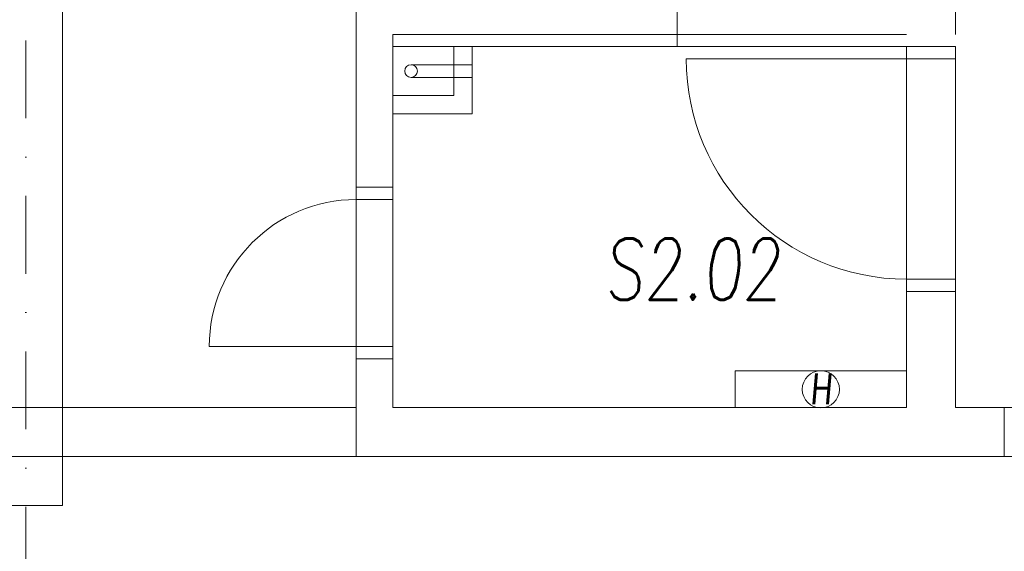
# Model space of a CAD drawing. Header units: millimetres. Extents: x 213386 to 459888, y 74252 to 208052.
# Tile 4 of 256: x 386352 to 390377, y 82745 to 84917. Entities that reach past the tile are written whole.
import ezdxf

# ---------------------------------------------------------------- set-up
doc = ezdxf.new("R2010")
doc.units = ezdxf.units.MM
doc.linetypes.add('ČERCHOVANÁ', pattern=[25.4, 12.7, -6.35, 0, -6.35])
for name, color, linetype, lineweight in [('NOVA', 255, 'Continuous', 0), ('NOVÁ TENKÁ', 255, 'Continuous', 0), ('NOVÁ TLUSTÁ', 255, 'Continuous', 0), ('OSY', 255, 'Continuous', 0), ('POPIS2', 255, 'Continuous', 0), ('STÁVAJÍCÍ DVEŘE', 255, 'Continuous', 0), ('TEXT_35', 255, 'Continuous', 0), ('TLUSTA', 255, 'Continuous', 0), ('ŽB', 255, 'Continuous', 0)]:
    doc.layers.add(name, color=color, linetype=linetype, lineweight=lineweight)
doc.styles.add('CS-ROMANS', font='romans.shx', dxfattribs={"width": 0.75, "oblique": 5})

# ---------------------------------------------------------------- blocks, each defined once
blk = doc.blocks.new('ev výtah')
at = {"layer": 'NOVÁ TENKÁ'}
blk.add_line((28290.4, 12029.4), (31540.4, 12029.4), dxfattribs=at)

msp = doc.modelspace()

# ---------------------------------------------------------------- linework, layer by layer
at = {"layer": 'NOVA'}
for p, q in [((389976.638, 84807.156), (387876.638, 84807.156)), ((390026.589, 84807.134), (390026.589, 84807.113)), ((390026.638, 84807.113), (390026.638, 84807.092)), ((390176.638, 84807.113), (390176.638, 84807.092))]:
    msp.add_line(p, q, dxfattribs=at)
at = {"layer": 'NOVÁ TLUSTÁ', "ltscale": 5}
for p, q in [((389976.638, 84807.113), (389976.638, 84757.113)), ((390176.638, 84807.113), (390176.638, 84757.113)), ((389976.638, 84757.113), (389076.638, 84757.113)), ((387726.639, 83582.154), (387126.639, 83582.154))]:
    msp.add_line(p, q, dxfattribs=at)
at = {"layer": 'NOVÁ TLUSTÁ'}
for p, q in [((390776.638, 83332.154), (390376.638, 83332.154)), ((386526.638, 83132.154), (387726.638, 83132.154)), ((390376.638, 83132.154), (390776.638, 83132.154))]:
    msp.add_line(p, q, dxfattribs=at)
for points in [[(387876.61, 84532.155), (388201.61, 84532.155), (388201.61, 84807.154)], [(387876.611, 84532.155), (387876.611, 84607.155), (388126.61, 84607.155), (388126.61, 84807.154)], [(388201.61, 84807.154), (388201.61, 84532.155), (387876.611, 84532.154)], [(386526.638, 83332.154), (387726.638, 83332.154)]]:
    msp.add_lwpolyline(points, dxfattribs=at)
at = {"layer": 'NOVÁ TLUSTÁ', "ltscale": 5}
for points in [[(389976.638, 84757.113), (390176.638, 84757.113)], [(389976.638, 83807.113), (389976.638, 84757.113)], [(390176.638, 83807.113), (390176.638, 84757.113)], [(387726.638, 84182.157), (387876.639, 84182.157)], [(389976.638, 83857.113), (390176.638, 83857.113)], [(389976.638, 83857.113), (390176.638, 83857.113)], [(387726.638, 83582.154), (387876.639, 83582.154)]]:
    msp.add_lwpolyline(points, dxfattribs=at)
msp.add_lwpolyline([(387726.638, 83532.154), (387876.638, 83532.154), (387876.638, 84232.157), (387726.638, 84232.157)], close=True, dxfattribs=at)
at = {"layer": 'NOVÁ TLUSTÁ', "ltscale": 20}
msp.add_lwpolyline([(390776.638, 83132.154), (390376.638, 83132.154)], dxfattribs=at)
at = {"layer": 'NOVÁ TLUSTÁ', "ltscale": 5}
for centre, radius, start, end in [((389976.638, 84757.113), 900, 180, 270), ((387726.639, 83582.154), 600, 90, 180)]:
    msp.add_arc(centre, radius, start, end, dxfattribs=at)
at = {"layer": 'OSY', "linetype": 'ČERCHOVANÁ', "ltscale": 25}
for p, q in [((386376.638, 100709.563), (386376.638, 76457.929)), ((398626.638, 83132.154), (382976.638, 83132.154))]:
    msp.add_line(p, q, dxfattribs=at)
at = {"layer": 'STÁVAJÍCÍ DVEŘE'}
for p, q in [((387951.61, 84733.154), (388126.61, 84733.154)), ((388126.61, 84733.154), (388201.61, 84733.154)), ((387951.61, 84681.154), (388126.61, 84681.154)), ((388126.61, 84681.154), (388201.61, 84681.154))]:
    msp.add_line(p, q, dxfattribs=at)
msp.add_lwpolyline([(389276.638, 83332.154), (389976.638, 83332.154), (389976.638, 83482.154), (389276.638, 83482.154)], close=True, dxfattribs=at)
for centre, radius in [((387951.61, 84707.154), 26), ((389626.695, 83406.9), 75.94)]:
    msp.add_circle(centre, radius, dxfattribs=at)
at = {"layer": 'TLUSTA'}
msp.add_lwpolyline([(386526.638, 83332.154), (387726.638, 83332.154)], dxfattribs=at)
at = {"layer": 'ŽB'}
for p, q in [((386526.638, 87857.154), (386526.638, 84532.154)), ((387726.638, 87857.154), (387726.638, 84232.157)), ((390176.638, 85892.154), (390176.638, 84857.154)), ((387876.638, 84857.155), (387876.638, 84232.157)), ((389976.638, 84857.154), (387876.638, 84857.155)), ((389976.638, 84807.134), (390176.638, 84807.134)), ((389976.638, 84807.134), (390176.638, 84807.134)), ((389976.638, 84807.134), (390176.638, 84807.134)), ((389976.638, 84807.113), (390176.638, 84807.113)), ((386526.638, 84532.154), (386526.638, 83332.154)), ((387726.638, 84232.157), (387876.638, 84232.157)), ((387726.638, 84232.157), (387876.638, 84232.157)), ((387726.638, 84232.157), (387876.638, 84232.157)), ((389976.638, 83857.134), (389976.638, 83332.154)), ((390176.638, 83857.134), (390176.638, 83332.154)), ((389976.638, 83807.113), (390176.638, 83807.113)), ((387876.638, 83532.157), (387726.638, 83532.157)), ((387726.638, 83532.154), (387876.638, 83532.154)), ((383626.638, 83332.154), (386526.638, 83332.154)), ((386526.638, 82932.154), (386526.638, 83332.154)), ((387726.638, 83332.154), (387726.638, 83132.154)), ((387726.638, 83332.154), (387726.638, 83132.154)), ((387726.638, 83332.154), (387726.638, 83132.154)), ((387876.638, 83332.154), (389976.638, 83332.154)), ((390176.638, 83332.154), (390376.638, 83332.154)), ((390376.638, 83332.154), (390376.638, 83132.154)), ((390376.638, 83332.154), (390376.638, 83132.154)), ((390376.638, 83332.154), (390376.638, 83132.154)), ((387726.638, 83132.154), (390376.638, 83132.154)), ((386126.638, 82932.154), (386526.638, 82932.154))]:
    msp.add_line(p, q, dxfattribs=at)
at = {"layer": 'ŽB', "ltscale": 5}
for p, q in [((387726.638, 84232.157), (387876.638, 84232.157)), ((387726.638, 83532.157), (387876.638, 83532.157))]:
    msp.add_line(p, q, dxfattribs=at)
at = {"layer": 'ŽB'}
for points in [[(390026.638, 84807.113), (390176.638, 84807.113)], [(387726.638, 84232.157), (387876.639, 84232.157)], [(390026.638, 83807.113), (390176.638, 83807.113)], [(390026.638, 83807.113), (390176.638, 83807.113)], [(387876.638, 83332.154), (387876.638, 83532.154), (387726.638, 83532.154), (387726.638, 83332.154)], [(387726.638, 83532.154), (387876.639, 83532.154)]]:
    msp.add_lwpolyline(points, dxfattribs=at)

# ---------------------------------------------------------------- block references
at = {"layer": 'TEXT_35', "rotation": 90}
msp.add_blockref('ev výtah', (401069.045, 56516.715), dxfattribs=at)

# ---------------------------------------------------------------- texts
at = {"layer": 'POPIS2', "ltscale": 15, "style": 'CS-ROMANS', "oblique": 5, "width": 0.75}
msp.add_text('S2.02', height=250, dxfattribs=at).set_placement((388741.447, 83772.955))
at = {"layer": 'STÁVAJÍCÍ DVEŘE', "insert": (389626.281, 83409.439), "char_height": 125, "attachment_point": 5, "style": 'CS-ROMANS'}
msp.add_mtext_dynamic_manual_height_columns('H', width=141.62944, gutter_width=12.5, heights=[0], dxfattribs=at)

doc.saveas('drawing.dxf')
